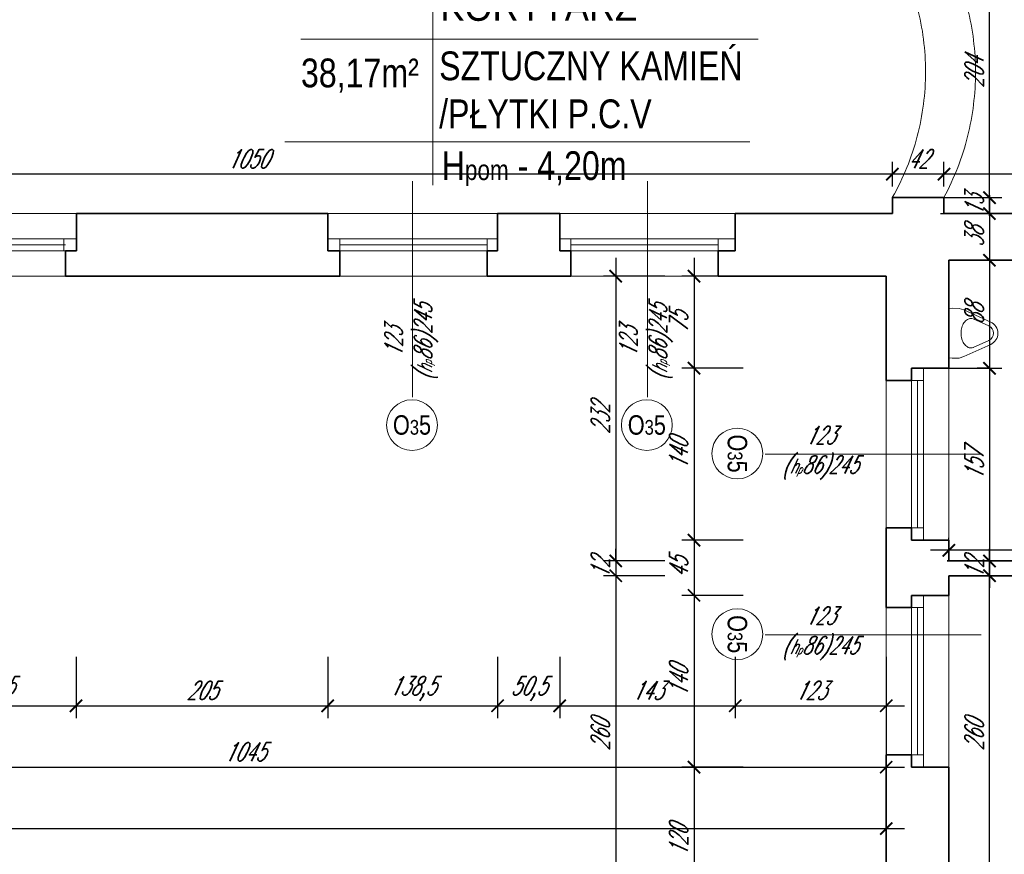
# Model space of a CAD drawing. Header units: millimetres. Extents: x 402 to 79005, y -7782 to 89952.
# Tile 131 of 256: x 26071 to 26873, y 23495 to 24175. Entities that reach past the tile are written whole.
import ezdxf

# ---------------------------------------------------------------- set-up
doc = ezdxf.new("R2010")
doc.units = ezdxf.units.MM
doc.header["$LTSCALE"] = 10
doc.linetypes.add('DASHED', pattern=[19.05, 12.7, -6.35])
doc.layers.get('0').update_dxf_attribs({"lineweight": 0})
doc.layers.get('Defpoints').update_dxf_attribs({"color": 253})
for name, color, linetype, lineweight in [('01 parter - ściany', 253, 'Continuous', 35), ('03-01_okna', 253, 'Continuous', 15), ('04-1_widok', 253, 'Continuous', 5), ('04-2_nad', 253, 'DASHED', 5), ('05-01_wymiary', 253, 'Continuous', 5), ('05-03_opis', 253, 'Continuous', 5), ('07_wyposażenie', 253, 'Continuous', 5)]:
    doc.layers.add(name, color=color, linetype=linetype, lineweight=lineweight)
doc.styles.add('ariel', font='ARIAL.TTF', dxfattribs={"width": 0.8})
doc.styles.add('ariel_wym', font='simplex.shx', dxfattribs={"width": 0.65, "oblique": 25})
doc.dimstyles.new('ariel 50', dxfattribs={"dimtxt": 15, "dimasz": 10, "dimexe": 10, "dimexo": 0, "dimgap": 5, "dimtad": 1, "dimdec": 1, "dimrnd": 0.5, "dimtxsty": 'ariel_wym', "dimblk": 'ARCHTICK', "dimcen": 2.5, "dimdle": 15, "dimazin": 0, "dimtfac": 1, "dimtdec": 1, "dimtix": 1, "dimtmove": 0, "dimatfit": 3, "dimldrblk": 'DOT', "dimfxl": 0, "dimarcsym": 0})
doc.dimstyles.new('ariel 50 wnętrze', dxfattribs={"dimtxt": 15, "dimasz": 10, "dimexe": 10, "dimexo": 0, "dimgap": 5, "dimtad": 1, "dimdec": 1, "dimrnd": 0.5, "dimtxsty": 'ariel_wym', "dimblk": 'ARCHTICK', "dimcen": 2.5, "dimdle": 15, "dimazin": 0, "dimtfac": 1, "dimtdec": 1, "dimtix": 1, "dimtmove": 0, "dimatfit": 3, "dimldrblk": 'DOT', "dimfxl": 0, "dimarcsym": 0})

# ---------------------------------------------------------------- blocks, each defined once
blk = doc.blocks.new('_ArchTick')
at = {"color": 0, "linetype": 'ByBlock', "const_width": 0.15}
blk.add_lwpolyline([(-0.5, -0.5), (0.5, 0.5)], dxfattribs=at)
blk = doc.blocks.new('*D2078')
at = {"layer": '05-01_wymiary', "color": 0, "lineweight": -2}
for p, q in [((26620.43, 23980.69), (26620.43, 23875.69)), ((26660.43, 23965.69), (26610.43, 23965.69)), ((26660.43, 23890.69), (26610.43, 23890.69))]:
    blk.add_line(p, q, dxfattribs=at)
at = {"layer": 'Defpoints', "color": 0}
for p in [(26777, 23965.69), (26620.43, 23890.69), (26828, 23890.69)]:
    blk.add_point(p, dxfattribs=at)
at = {"layer": '05-01_wymiary', "color": 0, "lineweight": -2, "xscale": 10, "yscale": 10, "zscale": 10}
for p, rotation in [((26620.43, 23965.69), 90), ((26620.43, 23890.69), 270)]:
    blk.add_blockref('_ArchTick', p, dxfattribs=dict(at, rotation=rotation))
at = {"layer": '05-01_wymiary', "color": 0, "insert": (26607.93, 23928.19), "char_height": 15, "attachment_point": 5, "rotation": 90, "style": 'ariel_wym'}
blk.add_mtext('75', dxfattribs=at)
blk = doc.blocks.new('_Dot')
at = {"color": 0, "linetype": 'ByBlock', "lineweight": -2}
blk.add_line((-0.5, 0), (-1, 0), dxfattribs=at)
at = {"color": 0, "linetype": 'ByBlock', "const_width": 0.5}
blk.add_lwpolyline([(-0.25, 0, 1), (0.25, 0, 1)], format="xyb", close=True, dxfattribs=at)
blk = doc.blocks.new('*D2079')
at = {"layer": '05-01_wymiary', "color": 0, "lineweight": -2}
for p, q in [((26620.43, 23905.69), (26620.43, 23735.69)), ((26660.43, 23890.69), (26610.43, 23890.69)), ((26660.43, 23750.69), (26610.43, 23750.69))]:
    blk.add_line(p, q, dxfattribs=at)
at = {"layer": 'Defpoints', "color": 0}
for p in [(26828, 23890.69), (26620.43, 23750.69), (26828, 23750.69)]:
    blk.add_point(p, dxfattribs=at)
at = {"layer": '05-01_wymiary', "color": 0, "lineweight": -2, "xscale": 10, "yscale": 10, "zscale": 10}
for p, rotation in [((26620.43, 23890.69), 90), ((26620.43, 23750.69), 270)]:
    blk.add_blockref('_ArchTick', p, dxfattribs=dict(at, rotation=rotation))
at = {"layer": '05-01_wymiary', "color": 0, "insert": (26607.93, 23820.69), "char_height": 15, "attachment_point": 5, "rotation": 90, "style": 'ariel_wym'}
blk.add_mtext('140', dxfattribs=at)
blk = doc.blocks.new('*D2080')
at = {"layer": '05-01_wymiary', "color": 0, "lineweight": -2}
for p, q in [((26620.43, 23765.69), (26620.43, 23690.69)), ((26660.43, 23750.69), (26610.43, 23750.69)), ((26660.43, 23705.69), (26610.43, 23705.69))]:
    blk.add_line(p, q, dxfattribs=at)
at = {"layer": 'Defpoints', "color": 0}
for p in [(26828, 23750.69), (26620.43, 23705.69), (26828, 23705.69)]:
    blk.add_point(p, dxfattribs=at)
at = {"layer": '05-01_wymiary', "color": 0, "lineweight": -2, "xscale": 10, "yscale": 10, "zscale": 10}
for p, rotation in [((26620.43, 23750.69), 90), ((26620.43, 23705.69), 270)]:
    blk.add_blockref('_ArchTick', p, dxfattribs=dict(at, rotation=rotation))
at = {"layer": '05-01_wymiary', "color": 0, "insert": (26607.93, 23728.19), "char_height": 15, "attachment_point": 5, "rotation": 90, "style": 'ariel_wym'}
blk.add_mtext('45', dxfattribs=at)
blk = doc.blocks.new('*D2081')
at = {"layer": '05-01_wymiary', "color": 0, "lineweight": -2}
for p, q in [((26620.43, 23720.69), (26620.43, 23550.69)), ((26660.43, 23705.69), (26610.43, 23705.69)), ((26660.43, 23565.69), (26610.43, 23565.69))]:
    blk.add_line(p, q, dxfattribs=at)
at = {"layer": 'Defpoints', "color": 0}
for p in [(26828, 23705.69), (26620.43, 23565.69), (26828, 23565.69)]:
    blk.add_point(p, dxfattribs=at)
at = {"layer": '05-01_wymiary', "color": 0, "lineweight": -2, "xscale": 10, "yscale": 10, "zscale": 10}
for p, rotation in [((26620.43, 23705.69), 90), ((26620.43, 23565.69), 270)]:
    blk.add_blockref('_ArchTick', p, dxfattribs=dict(at, rotation=rotation))
at = {"layer": '05-01_wymiary', "color": 0, "insert": (26607.93, 23635.69), "char_height": 15, "attachment_point": 5, "rotation": 90, "style": 'ariel_wym'}
blk.add_mtext('140', dxfattribs=at)
blk = doc.blocks.new('*D2082')
at = {"layer": '05-01_wymiary', "color": 0, "lineweight": -2}
for p, q in [((26620.43, 23580.69), (26620.43, 23430.69)), ((26660.43, 23565.69), (26610.43, 23565.69)), ((26660.43, 23445.69), (26610.43, 23445.69))]:
    blk.add_line(p, q, dxfattribs=at)
at = {"layer": 'Defpoints', "color": 0}
for p in [(26828, 23565.69), (26620.43, 23445.69), (26828, 23445.69)]:
    blk.add_point(p, dxfattribs=at)
at = {"layer": '05-01_wymiary', "color": 0, "lineweight": -2, "xscale": 10, "yscale": 10, "zscale": 10}
for p, rotation in [((26620.43, 23565.69), 90), ((26620.43, 23445.69), 270)]:
    blk.add_blockref('_ArchTick', p, dxfattribs=dict(at, rotation=rotation))
at = {"layer": '05-01_wymiary', "color": 0, "insert": (26607.93, 23505.69), "char_height": 15, "attachment_point": 5, "rotation": 90, "style": 'ariel_wym'}
blk.add_mtext('120', dxfattribs=at)
blk = doc.blocks.new('*D2086')
at = {"layer": '05-01_wymiary', "color": 0, "lineweight": -2}
for p, q in [((26556.63, 23980.69), (26556.63, 23718.69)), ((26596.63, 23965.69), (26546.63, 23965.69)), ((26596.63, 23733.69), (26546.63, 23733.69))]:
    blk.add_line(p, q, dxfattribs=at)
at = {"layer": 'Defpoints', "color": 0}
for p in [(26777, 23965.69), (26556.63, 23733.69), (26828, 23733.69)]:
    blk.add_point(p, dxfattribs=at)
at = {"layer": '05-01_wymiary', "color": 0, "lineweight": -2, "xscale": 10, "yscale": 10, "zscale": 10}
for p, rotation in [((26556.63, 23965.69), 90), ((26556.63, 23733.69), 270)]:
    blk.add_blockref('_ArchTick', p, dxfattribs=dict(at, rotation=rotation))
at = {"layer": '05-01_wymiary', "color": 0, "insert": (26544.13, 23849.69), "char_height": 15, "attachment_point": 5, "rotation": 90, "style": 'ariel_wym'}
blk.add_mtext('232', dxfattribs=at)
blk = doc.blocks.new('*D2087')
at = {"layer": '05-01_wymiary', "color": 0, "lineweight": -2}
for p, q in [((26556.63, 23733.69), (26556.63, 23743.69)), ((26596.63, 23733.69), (26546.63, 23733.69)), ((26556.63, 23733.69), (26556.63, 23721.69)), ((26596.63, 23721.69), (26546.63, 23721.69)), ((26556.63, 23721.69), (26556.63, 23711.69))]:
    blk.add_line(p, q, dxfattribs=at)
at = {"layer": 'Defpoints', "color": 0}
for p in [(26828, 23733.69), (26556.63, 23721.69), (26828, 23721.69)]:
    blk.add_point(p, dxfattribs=at)
at = {"layer": '05-01_wymiary', "color": 0, "lineweight": -2, "xscale": 10, "yscale": 10, "zscale": 10}
for p, rotation in [((26556.63, 23733.69), 270), ((26556.63, 23721.69), 90)]:
    blk.add_blockref('_ArchTick', p, dxfattribs=dict(at, rotation=rotation))
at = {"layer": '05-01_wymiary', "color": 0, "insert": (26544.13, 23727.69), "char_height": 15, "attachment_point": 5, "rotation": 90, "style": 'ariel_wym'}
blk.add_mtext('12', dxfattribs=at)
blk = doc.blocks.new('*D2088')
at = {"layer": '05-01_wymiary', "color": 0, "lineweight": -2}
for p, q in [((26556.63, 23736.69), (26556.63, 23446.69)), ((26596.63, 23721.69), (26546.63, 23721.69)), ((26596.63, 23461.69), (26546.63, 23461.69))]:
    blk.add_line(p, q, dxfattribs=at)
at = {"layer": 'Defpoints', "color": 0}
for p in [(26828, 23721.69), (26556.63, 23461.69), (26828, 23461.69)]:
    blk.add_point(p, dxfattribs=at)
at = {"layer": '05-01_wymiary', "color": 0, "lineweight": -2, "xscale": 10, "yscale": 10, "zscale": 10}
for p, rotation in [((26556.63, 23721.69), 90), ((26556.63, 23461.69), 270)]:
    blk.add_blockref('_ArchTick', p, dxfattribs=dict(at, rotation=rotation))
at = {"layer": '05-01_wymiary', "color": 0, "insert": (26544.13, 23591.69), "char_height": 15, "attachment_point": 5, "rotation": 90, "style": 'ariel_wym'}
blk.add_mtext('260', dxfattribs=at)
blk = doc.blocks.new('*D2164')
at = {"layer": '05-01_wymiary', "color": 0, "lineweight": -2}
for p, q in [((25978.3, 23655.74), (25978.3, 23605.74)), ((26117, 23655.74), (26117, 23605.74)), ((25963.3, 23615.74), (26132, 23615.74))]:
    blk.add_line(p, q, dxfattribs=at)
at = {"layer": 'Defpoints', "color": 0}
for p in [(25978.3, 24016.69), (26117, 24016.69), (26117, 23615.74)]:
    blk.add_point(p, dxfattribs=at)
at = {"layer": '05-01_wymiary', "color": 0, "lineweight": -2, "xscale": 10, "yscale": 10, "zscale": 10, "rotation": 180}
blk.add_blockref('_ArchTick', (25978.3, 23615.74), dxfattribs=at)
at = {"layer": '05-01_wymiary', "color": 0, "lineweight": -2, "xscale": 10, "yscale": 10, "zscale": 10}
blk.add_blockref('_ArchTick', (26117, 23615.74), dxfattribs=at)
at = {"layer": '05-01_wymiary', "color": 0, "insert": (26047.65, 23629.67), "char_height": 15, "attachment_point": 5, "style": 'ariel_wym'}
blk.add_mtext('138,5', dxfattribs=at)
blk = doc.blocks.new('*D2165')
at = {"layer": '05-01_wymiary', "color": 0, "lineweight": -2}
for p, q in [((26117, 23655.74), (26117, 23605.74)), ((26322, 23655.74), (26322, 23605.74)), ((26102, 23615.74), (26337, 23615.74))]:
    blk.add_line(p, q, dxfattribs=at)
at = {"layer": 'Defpoints', "color": 0}
for p in [(26117, 24016.69), (26322, 24016.69), (26322, 23615.74)]:
    blk.add_point(p, dxfattribs=at)
at = {"layer": '05-01_wymiary', "color": 0, "lineweight": -2, "xscale": 10, "yscale": 10, "zscale": 10, "rotation": 180}
blk.add_blockref('_ArchTick', (26117, 23615.74), dxfattribs=at)
at = {"layer": '05-01_wymiary', "color": 0, "lineweight": -2, "xscale": 10, "yscale": 10, "zscale": 10}
blk.add_blockref('_ArchTick', (26322, 23615.74), dxfattribs=at)
at = {"layer": '05-01_wymiary', "color": 0, "insert": (26219.5, 23628.24), "char_height": 15, "attachment_point": 5, "style": 'ariel_wym'}
blk.add_mtext('205', dxfattribs=at)
blk = doc.blocks.new('*D2166')
at = {"layer": '05-01_wymiary', "color": 0, "lineweight": -2}
for p, q in [((26322, 23655.74), (26322, 23605.74)), ((26460.4, 23655.74), (26460.4, 23605.74)), ((26307, 23615.74), (26475.4, 23615.74))]:
    blk.add_line(p, q, dxfattribs=at)
at = {"layer": 'Defpoints', "color": 0}
for p in [(26322, 24016.69), (26460.4, 24016.69), (26460.4, 23615.74)]:
    blk.add_point(p, dxfattribs=at)
at = {"layer": '05-01_wymiary', "color": 0, "lineweight": -2, "xscale": 10, "yscale": 10, "zscale": 10, "rotation": 180}
blk.add_blockref('_ArchTick', (26322, 23615.74), dxfattribs=at)
at = {"layer": '05-01_wymiary', "color": 0, "lineweight": -2, "xscale": 10, "yscale": 10, "zscale": 10}
blk.add_blockref('_ArchTick', (26460.4, 23615.74), dxfattribs=at)
at = {"layer": '05-01_wymiary', "color": 0, "insert": (26391.2, 23629.67), "char_height": 15, "attachment_point": 5, "style": 'ariel_wym'}
blk.add_mtext('138,5', dxfattribs=at)
blk = doc.blocks.new('*D2167')
at = {"layer": '05-01_wymiary', "color": 0, "lineweight": -2}
for p, q in [((26460.4, 23655.74), (26460.4, 23605.74)), ((26511, 23655.74), (26511, 23605.74)), ((26445.4, 23615.74), (26526, 23615.74))]:
    blk.add_line(p, q, dxfattribs=at)
at = {"layer": 'Defpoints', "color": 0}
for p in [(26460.4, 24016.69), (26511, 24016.69), (26511, 23615.74)]:
    blk.add_point(p, dxfattribs=at)
at = {"layer": '05-01_wymiary', "color": 0, "lineweight": -2, "xscale": 10, "yscale": 10, "zscale": 10, "rotation": 180}
blk.add_blockref('_ArchTick', (26460.4, 23615.74), dxfattribs=at)
at = {"layer": '05-01_wymiary', "color": 0, "lineweight": -2, "xscale": 10, "yscale": 10, "zscale": 10}
blk.add_blockref('_ArchTick', (26511, 23615.74), dxfattribs=at)
at = {"layer": '05-01_wymiary', "color": 0, "insert": (26485.7, 23629.67), "char_height": 15, "attachment_point": 5, "style": 'ariel_wym'}
blk.add_mtext('50,5', dxfattribs=at)
blk = doc.blocks.new('*D2168')
at = {"layer": '05-01_wymiary', "color": 0, "lineweight": -2}
for p, q in [((26511, 23655.74), (26511, 23605.74)), ((26654, 23655.74), (26654, 23605.74)), ((26496, 23615.74), (26669, 23615.74))]:
    blk.add_line(p, q, dxfattribs=at)
at = {"layer": 'Defpoints', "color": 0}
for p in [(26511, 24016.69), (26654, 24016.69), (26654, 23615.74)]:
    blk.add_point(p, dxfattribs=at)
at = {"layer": '05-01_wymiary', "color": 0, "lineweight": -2, "xscale": 10, "yscale": 10, "zscale": 10, "rotation": 180}
blk.add_blockref('_ArchTick', (26511, 23615.74), dxfattribs=at)
at = {"layer": '05-01_wymiary', "color": 0, "lineweight": -2, "xscale": 10, "yscale": 10, "zscale": 10}
blk.add_blockref('_ArchTick', (26654, 23615.74), dxfattribs=at)
at = {"layer": '05-01_wymiary', "color": 0, "insert": (26582.5, 23628.24), "char_height": 15, "attachment_point": 5, "style": 'ariel_wym'}
blk.add_mtext('143', dxfattribs=at)
blk = doc.blocks.new('*D2169')
at = {"layer": '05-01_wymiary', "color": 0, "lineweight": -2}
for p, q in [((26654, 23655.74), (26654, 23605.74)), ((26777, 23655.74), (26777, 23605.74)), ((26639, 23615.74), (26792, 23615.74))]:
    blk.add_line(p, q, dxfattribs=at)
at = {"layer": 'Defpoints', "color": 0}
for p in [(26654, 24016.69), (26777, 23965.69), (26777, 23615.74)]:
    blk.add_point(p, dxfattribs=at)
at = {"layer": '05-01_wymiary', "color": 0, "lineweight": -2, "xscale": 10, "yscale": 10, "zscale": 10, "rotation": 180}
blk.add_blockref('_ArchTick', (26654, 23615.74), dxfattribs=at)
at = {"layer": '05-01_wymiary', "color": 0, "lineweight": -2, "xscale": 10, "yscale": 10, "zscale": 10}
blk.add_blockref('_ArchTick', (26777, 23615.74), dxfattribs=at)
at = {"layer": '05-01_wymiary', "color": 0, "insert": (26715.5, 23628.24), "char_height": 15, "attachment_point": 5, "style": 'ariel_wym'}
blk.add_mtext('123', dxfattribs=at)
blk = doc.blocks.new('*D2197')
at = {"layer": '05-01_wymiary', "color": 0, "lineweight": -2}
for p, q in [((25732, 23605.74), (25732, 23555.74)), ((26777, 23605.74), (26777, 23555.74)), ((25717, 23565.74), (26792, 23565.74))]:
    blk.add_line(p, q, dxfattribs=at)
at = {"layer": 'Defpoints', "color": 0}
for p in [(25732, 24016.69), (26777, 23965.69), (26777, 23565.74)]:
    blk.add_point(p, dxfattribs=at)
at = {"layer": '05-01_wymiary', "color": 0, "lineweight": -2, "xscale": 10, "yscale": 10, "zscale": 10, "rotation": 180}
blk.add_blockref('_ArchTick', (25732, 23565.74), dxfattribs=at)
at = {"layer": '05-01_wymiary', "color": 0, "lineweight": -2, "xscale": 10, "yscale": 10, "zscale": 10}
blk.add_blockref('_ArchTick', (26777, 23565.74), dxfattribs=at)
at = {"layer": '05-01_wymiary', "color": 0, "insert": (26254.5, 23578.24), "char_height": 15, "attachment_point": 5, "style": 'ariel_wym'}
blk.add_mtext('1045', dxfattribs=at)
blk = doc.blocks.new('*D2198')
at = {"layer": '05-01_wymiary', "color": 0, "lineweight": -2}
for p, q in [((22962.45, 23555.74), (22962.45, 23505.74)), ((26777, 23555.74), (26777, 23505.74)), ((22947.45, 23515.74), (26792, 23515.74))]:
    blk.add_line(p, q, dxfattribs=at)
at = {"layer": 'Defpoints', "color": 0}
for p in [(22962.45, 23965.69), (26777, 23965.69), (26777, 23515.74)]:
    blk.add_point(p, dxfattribs=at)
at = {"layer": '05-01_wymiary', "color": 0, "lineweight": -2, "xscale": 10, "yscale": 10, "zscale": 10, "rotation": 180}
blk.add_blockref('_ArchTick', (22962.45, 23515.74), dxfattribs=at)
at = {"layer": '05-01_wymiary', "color": 0, "lineweight": -2, "xscale": 10, "yscale": 10, "zscale": 10}
blk.add_blockref('_ArchTick', (26777, 23515.74), dxfattribs=at)
at = {"layer": '05-01_wymiary', "color": 0, "insert": (24869.72, 23529.67), "char_height": 15, "attachment_point": 5, "style": 'ariel_wym'}
blk.add_mtext('3814,5', dxfattribs=at)
blk = doc.blocks.new('*D2263')
at = {"layer": '05-01_wymiary', "color": 0, "lineweight": -2}
for p, q in [((26861.15, 24029.69), (26861.15, 24039.69)), ((26821.15, 24029.69), (26871.15, 24029.69)), ((26861.15, 24016.69), (26861.15, 24029.69)), ((26821.15, 24016.69), (26871.15, 24016.69)), ((26861.15, 24016.69), (26861.15, 24006.69))]:
    blk.add_line(p, q, dxfattribs=at)
at = {"layer": 'Defpoints', "color": 0}
for p in [(26771.15, 24029.69), (26861.15, 24029.69), (26771.15, 24016.69)]:
    blk.add_point(p, dxfattribs=at)
at = {"layer": '05-01_wymiary', "color": 0, "lineweight": -2, "xscale": 10, "yscale": 10, "zscale": 10}
for p, rotation in [((26861.15, 24029.69), 270), ((26861.15, 24016.69), 90)]:
    blk.add_blockref('_ArchTick', p, dxfattribs=dict(at, rotation=rotation))
at = {"layer": '05-01_wymiary', "color": 0, "insert": (26848.65, 24023.19), "char_height": 15, "attachment_point": 5, "rotation": 90, "style": 'ariel_wym'}
blk.add_mtext('13', dxfattribs=at)
blk = doc.blocks.new('*D2264')
at = {"layer": '05-01_wymiary', "color": 0, "lineweight": -2}
for p, q in [((26861.15, 24014.69), (26861.15, 24248.69)), ((26821.15, 24233.69), (26871.15, 24233.69)), ((26821.15, 24029.69), (26871.15, 24029.69))]:
    blk.add_line(p, q, dxfattribs=at)
at = {"layer": 'Defpoints', "color": 0}
for p in [(26813.15, 24233.69), (26861.15, 24233.69), (26771.15, 24029.69)]:
    blk.add_point(p, dxfattribs=at)
at = {"layer": '05-01_wymiary', "color": 0, "lineweight": -2, "xscale": 10, "yscale": 10, "zscale": 10}
for p, rotation in [((26861.15, 24233.69), 90), ((26861.15, 24029.69), 270)]:
    blk.add_blockref('_ArchTick', p, dxfattribs=dict(at, rotation=rotation))
at = {"layer": '05-01_wymiary', "color": 0, "insert": (26848.65, 24131.69), "char_height": 15, "attachment_point": 5, "rotation": 90, "style": 'ariel_wym'}
blk.add_mtext('204', dxfattribs=at)
blk = doc.blocks.new('*D2268')
at = {"layer": '05-01_wymiary', "color": 0, "lineweight": -2}
for p, q in [((26861.15, 24031.69), (26861.15, 23963.69)), ((26821.15, 24016.69), (26871.15, 24016.69)), ((26828, 23978.69), (26871.15, 23978.69))]:
    blk.add_line(p, q, dxfattribs=at)
at = {"layer": 'Defpoints', "color": 0}
for p in [(26771.15, 24016.69), (26828, 23978.69), (26861.15, 23978.69)]:
    blk.add_point(p, dxfattribs=at)
at = {"layer": '05-01_wymiary', "color": 0, "lineweight": -2, "xscale": 10, "yscale": 10, "zscale": 10}
for p, rotation in [((26861.15, 24016.69), 90), ((26861.15, 23978.69), 270)]:
    blk.add_blockref('_ArchTick', p, dxfattribs=dict(at, rotation=rotation))
at = {"layer": '05-01_wymiary', "color": 0, "insert": (26848.65, 23997.69), "char_height": 15, "attachment_point": 5, "rotation": 90, "style": 'ariel_wym'}
blk.add_mtext('38', dxfattribs=at)
blk = doc.blocks.new('*D2269')
at = {"layer": '05-01_wymiary', "color": 0, "lineweight": -2}
for p, q in [((26861.15, 23993.69), (26861.15, 23875.69)), ((26828, 23978.69), (26871.15, 23978.69)), ((26821.15, 23890.69), (26871.15, 23890.69))]:
    blk.add_line(p, q, dxfattribs=at)
at = {"layer": 'Defpoints', "color": 0}
for p in [(26828, 23978.69), (26817.15, 23890.69), (26861.15, 23890.69)]:
    blk.add_point(p, dxfattribs=at)
at = {"layer": '05-01_wymiary', "color": 0, "lineweight": -2, "xscale": 10, "yscale": 10, "zscale": 10}
for p, rotation in [((26861.15, 23978.69), 90), ((26861.15, 23890.69), 270)]:
    blk.add_blockref('_ArchTick', p, dxfattribs=dict(at, rotation=rotation))
at = {"layer": '05-01_wymiary', "color": 0, "insert": (26848.65, 23934.69), "char_height": 15, "attachment_point": 5, "rotation": 90, "style": 'ariel_wym'}
blk.add_mtext('88', dxfattribs=at)
blk = doc.blocks.new('*D2299')
at = {"layer": '05-01_wymiary', "color": 0, "lineweight": -2}
for p, q in [((26824, 24038.78), (26824, 24058.78)), ((27428, 24038.78), (27428, 24058.78)), ((27443, 24048.78), (26809, 24048.78))]:
    blk.add_line(p, q, dxfattribs=at)
at = {"layer": 'Defpoints', "color": 0}
for p in [(26824, 24048.78), (26824, 24029.69), (27428, 24029.69)]:
    blk.add_point(p, dxfattribs=at)
at = {"layer": '05-01_wymiary', "color": 0, "lineweight": -2, "xscale": 10, "yscale": 10, "zscale": 10, "rotation": 180}
blk.add_blockref('_ArchTick', (26824, 24048.78), dxfattribs=at)
at = {"layer": '05-01_wymiary', "color": 0, "lineweight": -2, "xscale": 10, "yscale": 10, "zscale": 10}
blk.add_blockref('_ArchTick', (27428, 24048.78), dxfattribs=at)
at = {"layer": '05-01_wymiary', "color": 0, "insert": (27126, 24061.28), "char_height": 15, "attachment_point": 5, "style": 'ariel_wym'}
blk.add_mtext('604', dxfattribs=at)
blk = doc.blocks.new('*D2300')
at = {"layer": '05-01_wymiary', "color": 0, "lineweight": -2}
for p, q in [((26782, 24038.78), (26782, 24058.78)), ((26824, 24038.78), (26824, 24058.78)), ((26839, 24048.78), (26767, 24048.78))]:
    blk.add_line(p, q, dxfattribs=at)
at = {"layer": 'Defpoints', "color": 0}
for p in [(26782, 24048.78), (26782, 24029.69), (26824, 24029.69)]:
    blk.add_point(p, dxfattribs=at)
at = {"layer": '05-01_wymiary', "color": 0, "lineweight": -2, "xscale": 10, "yscale": 10, "zscale": 10, "rotation": 180}
blk.add_blockref('_ArchTick', (26782, 24048.78), dxfattribs=at)
at = {"layer": '05-01_wymiary', "color": 0, "lineweight": -2, "xscale": 10, "yscale": 10, "zscale": 10}
blk.add_blockref('_ArchTick', (26824, 24048.78), dxfattribs=at)
at = {"layer": '05-01_wymiary', "color": 0, "insert": (26803, 24061.28), "char_height": 15, "attachment_point": 5, "style": 'ariel_wym'}
blk.add_mtext('42', dxfattribs=at)
blk = doc.blocks.new('*D2301')
at = {"layer": '05-01_wymiary', "color": 0, "lineweight": -2}
for p, q in [((25732, 24038.78), (25732, 24058.78)), ((26782, 24038.78), (26782, 24058.78)), ((26797, 24048.78), (25717, 24048.78))]:
    blk.add_line(p, q, dxfattribs=at)
at = {"layer": 'Defpoints', "color": 0}
for p in [(25732, 24048.78), (26782, 24029.69), (25732, 24016.69)]:
    blk.add_point(p, dxfattribs=at)
at = {"layer": '05-01_wymiary', "color": 0, "lineweight": -2, "xscale": 10, "yscale": 10, "zscale": 10, "rotation": 180}
blk.add_blockref('_ArchTick', (25732, 24048.78), dxfattribs=at)
at = {"layer": '05-01_wymiary', "color": 0, "lineweight": -2, "xscale": 10, "yscale": 10, "zscale": 10}
blk.add_blockref('_ArchTick', (26782, 24048.78), dxfattribs=at)
at = {"layer": '05-01_wymiary', "color": 0, "insert": (26257, 24061.28), "char_height": 15, "attachment_point": 5, "style": 'ariel_wym'}
blk.add_mtext('1050', dxfattribs=at)
blk = doc.blocks.new('*D1848')
at = {"layer": '05-01_wymiary', "color": 0, "lineweight": -2}
for p, q in [((26828, 23733.69), (26828, 23752.44)), ((27428, 23733.69), (27428, 23752.44)), ((27443, 23742.44), (26813, 23742.44))]:
    blk.add_line(p, q, dxfattribs=at)
at = {"layer": 'Defpoints', "color": 0}
for p in [(26828, 23742.44), (26828, 23733.69), (27428, 23733.69)]:
    blk.add_point(p, dxfattribs=at)
at = {"layer": '05-01_wymiary', "color": 0, "lineweight": -2, "xscale": 10, "yscale": 10, "zscale": 10, "rotation": 180}
blk.add_blockref('_ArchTick', (26828, 23742.44), dxfattribs=at)
at = {"layer": '05-01_wymiary', "color": 0, "lineweight": -2, "xscale": 10, "yscale": 10, "zscale": 10}
blk.add_blockref('_ArchTick', (27428, 23742.44), dxfattribs=at)
at = {"layer": '05-01_wymiary', "color": 0, "insert": (27128, 23754.94), "char_height": 15, "attachment_point": 5, "style": 'ariel_wym'}
blk.add_mtext('600', dxfattribs=at)
blk = doc.blocks.new('*D2047')
at = {"layer": '05-01_wymiary', "color": 0, "lineweight": -2}
for p, q in [((26861.15, 23905.69), (26861.15, 23718.69)), ((26861.15, 23890.69), (26851.15, 23890.69)), ((26861.15, 23733.69), (26851.15, 23733.69))]:
    blk.add_line(p, q, dxfattribs=at)
at = {"layer": 'Defpoints', "color": 0}
for p in [(26861.15, 23890.69), (26861.15, 23733.69), (26861.15, 23733.69)]:
    blk.add_point(p, dxfattribs=at)
at = {"layer": '05-01_wymiary', "color": 0, "lineweight": -2, "xscale": 10, "yscale": 10, "zscale": 10}
for p, rotation in [((26861.15, 23890.69), 90), ((26861.15, 23733.69), 270)]:
    blk.add_blockref('_ArchTick', p, dxfattribs=dict(at, rotation=rotation))
at = {"layer": '05-01_wymiary', "color": 0, "insert": (26848.65, 23812.19), "char_height": 15, "attachment_point": 5, "rotation": 90, "style": 'ariel_wym'}
blk.add_mtext('157', dxfattribs=at)
blk = doc.blocks.new('*D2051')
at = {"layer": '05-01_wymiary', "color": 0, "lineweight": -2}
for p, q in [((26861.15, 23446.69), (26861.15, 23736.69)), ((26861.15, 23721.69), (26851.15, 23721.69)), ((26861.15, 23461.69), (26851.15, 23461.69))]:
    blk.add_line(p, q, dxfattribs=at)
at = {"layer": 'Defpoints', "color": 0}
for p in [(26861.15, 23721.69), (26861.15, 23721.69), (26861.15, 23461.69)]:
    blk.add_point(p, dxfattribs=at)
at = {"layer": '05-01_wymiary', "color": 0, "lineweight": -2, "xscale": 10, "yscale": 10, "zscale": 10}
for p, rotation in [((26861.15, 23721.69), 90), ((26861.15, 23461.69), 270)]:
    blk.add_blockref('_ArchTick', p, dxfattribs=dict(at, rotation=rotation))
at = {"layer": '05-01_wymiary', "color": 0, "insert": (26848.65, 23591.69), "char_height": 15, "attachment_point": 5, "rotation": 90, "style": 'ariel_wym'}
blk.add_mtext('260', dxfattribs=at)
blk = doc.blocks.new('*D2052')
at = {"layer": '05-01_wymiary', "color": 0, "lineweight": -2}
for p, q in [((26861.15, 23733.69), (26861.15, 23743.69)), ((26862, 23733.69), (26851.15, 23733.69)), ((26861.15, 23721.69), (26861.15, 23733.69)), ((26861.15, 23721.69), (26851.15, 23721.69)), ((26861.15, 23721.69), (26861.15, 23711.69))]:
    blk.add_line(p, q, dxfattribs=at)
at = {"layer": 'Defpoints', "color": 0}
for p in [(26861.15, 23733.69), (26862, 23733.69), (26861.15, 23721.69)]:
    blk.add_point(p, dxfattribs=at)
at = {"layer": '05-01_wymiary', "color": 0, "lineweight": -2, "xscale": 10, "yscale": 10, "zscale": 10}
for p, rotation in [((26861.15, 23733.69), 270), ((26861.15, 23721.69), 90)]:
    blk.add_blockref('_ArchTick', p, dxfattribs=dict(at, rotation=rotation))
at = {"layer": '05-01_wymiary', "color": 0, "insert": (26848.65, 23727.69), "char_height": 15, "attachment_point": 5, "rotation": 90, "style": 'ariel_wym'}
blk.add_mtext('12', dxfattribs=at)

msp = doc.modelspace()

# ---------------------------------------------------------------- linework, layer by layer
at = {"layer": '01 parter - ściany'}
for p, q in [((26782, 24029.69), (26782, 24016.69)), ((26782, 24029.69), (26824, 24029.69)), ((26824, 24016.69), (26824, 24029.69)), ((26194, 24016.69), (26117.5, 24016.69)), ((26117.5, 24016.69), (26117.5, 23986.19)), ((26322, 24016.69), (26194, 24016.69)), ((26322, 24016.69), (26322, 23986.19)), ((26511, 24016.69), (26460.4, 24016.69)), ((26460.4, 24016.69), (26460.4, 23986.19)), ((26511, 24016.69), (26511, 23986.19)), ((26782, 24016.69), (26654, 24016.69)), ((26654, 24016.69), (26654, 23986.19)), ((26828, 24016.69), (26824, 24016.69)), ((27428, 24016.69), (26828, 24016.69)), ((26828, 23978.69), (26828, 23890.69)), ((26934.87, 23978.69), (26828, 23978.69)), ((26117, 23965.69), (26194, 23965.69)), ((26194, 23965.69), (26322, 23965.69)), ((26460.4, 23965.69), (26511, 23965.69)), ((26654, 23965.69), (26777, 23965.69)), ((26777, 23965.69), (26777, 23890.69)), ((26797.5, 23890.69), (26828, 23890.69)), ((26777, 23750.69), (26777, 23705.69)), ((26797.5, 23750.69), (26828, 23750.69)), ((26828, 23750.69), (26828, 23733.69)), ((27301.73, 23733.69), (26826.75, 23733.69)), ((27428, 23721.69), (26828, 23721.69)), ((26828, 23721.69), (26828, 23705.69)), ((26797.5, 23705.69), (26828, 23705.69)), ((26777, 23565.69), (26777, 23445.69)), ((26797.5, 23565.69), (26828, 23565.69)), ((26828, 23565.69), (26828, 23461.69)), ((26828, 23565.69), (26828, 23461.69))]:
    msp.add_line(p, q, dxfattribs=at)
for points in [[(26117.5, 23986.19), (26108.3, 23986.19), (26108.3, 23965.69), (26119.6, 23965.69)], [(26322, 23986.19), (26332, 23986.19), (26332, 23965.69), (26322, 23965.69)], [(26460.4, 23986.19), (26452, 23986.19), (26452, 23965.69), (26463.3, 23965.69)], [(26511, 23986.19), (26520, 23986.19), (26520, 23965.69), (26510, 23965.69)], [(26654, 23986.19), (26640, 23986.19), (26640, 23965.69), (26654, 23965.69)], [(26797.5, 23890.69), (26797.5, 23880.69), (26777, 23880.69), (26777, 23890.69)], [(26797.5, 23750.69), (26797.5, 23760.69), (26777, 23760.69), (26777, 23750.69)], [(26797.5, 23705.69), (26797.5, 23695.69), (26777, 23695.69), (26777, 23705.69)], [(26797.5, 23565.69), (26797.5, 23575.69), (26777, 23575.69), (26777, 23565.69)]]:
    msp.add_lwpolyline(points, dxfattribs=at)
at = {"layer": '03-01_okna', "linetype": 'Continuous', "lineweight": 0}
for p, q in [((25978.3, 23996.19), (26117.5, 23996.19)), ((26107, 23986.19), (26107, 23996.19)), ((26322, 23996.19), (26460.4, 23996.19)), ((26332, 23986.19), (26332, 23996.19)), ((26452, 23986.19), (26452, 23996.19)), ((26511, 23996.19), (26654, 23996.19)), ((26520, 23986.19), (26520, 23996.19)), ((26640, 23986.19), (26640, 23996.19)), ((25978.3, 23986.19), (26117.5, 23986.19)), ((25988.3, 23991.19), (26108.3, 23991.19)), ((26117, 23986.19), (26107, 23986.19)), ((26322, 23986.19), (26460.4, 23986.19)), ((26322, 23986.19), (26332, 23986.19)), ((26332, 23991.19), (26452, 23991.19)), ((26460.4, 23986.19), (26452, 23986.19)), ((26511, 23986.19), (26654, 23986.19)), ((26511, 23986.19), (26520, 23986.19)), ((26520, 23991.19), (26640, 23991.19)), ((26654, 23986.19), (26640, 23986.19)), ((25977, 23965.69), (26117, 23965.69)), ((26322, 23965.69), (26460.4, 23965.69)), ((26511, 23965.69), (26654, 23965.69)), ((26777, 23750.69), (26777, 23890.69)), ((26797.5, 23750.69), (26797.5, 23890.69)), ((26807.5, 23750.69), (26807.5, 23890.69)), ((26807.5, 23890.69), (26807.5, 23880.69)), ((26807.5, 23880.69), (26797.5, 23880.69)), ((26802.5, 23760.69), (26802.5, 23880.69)), ((26807.5, 23760.69), (26797.5, 23760.69)), ((26807.5, 23750.69), (26807.5, 23760.69)), ((26777, 23565.69), (26777, 23705.69)), ((26797.5, 23565.69), (26797.5, 23705.69)), ((26807.5, 23565.69), (26807.5, 23705.69)), ((26807.5, 23705.69), (26807.5, 23695.69)), ((26807.5, 23695.69), (26797.5, 23695.69)), ((26802.5, 23575.69), (26802.5, 23695.69)), ((26807.5, 23575.69), (26797.5, 23575.69)), ((26807.5, 23565.69), (26807.5, 23575.69))]:
    msp.add_line(p, q, dxfattribs=at)
at = {"layer": '04-1_widok'}
for p, q in [((25977, 24016.69), (26117, 24016.69)), ((26322, 24016.69), (26460.4, 24016.69)), ((26511, 24016.69), (26654, 24016.69)), ((26828, 23890.69), (26828, 23750.69)), ((26828, 23565.69), (26828, 23705.69))]:
    msp.add_line(p, q, dxfattribs=at)
at = {"layer": '04-2_nad', "ltscale": 2}
for centre, radius, start, end in [((26601.6, 24132.18), 207.48, 330.39677, 29.59641), ((26635.03, 24131.69), 214.73, 331.64028, 28.35972)]:
    msp.add_arc(centre, radius, start, end, dxfattribs=at)
at = {"layer": '05-03_opis'}
for p, q in [((26407.64, 24218.63), (26407.64, 24039.81)), ((26300.21, 24158.63), (26672.73, 24158.63)), ((26286.99, 24075.17), (26665.91, 24075.17))]:
    msp.add_line(p, q, dxfattribs=at)
at = {"layer": '05-03_opis', "lineweight": 0}
for p, q in [((26391.2, 24043.07), (26391.2, 23867.06)), ((26582.5, 24043.07), (26582.5, 23867.06)), ((26854.38, 23820.69), (26678.36, 23820.69)), ((26854.38, 23673.55), (26678.36, 23673.55))]:
    msp.add_line(p, q, dxfattribs=at)
for centre in [(26390.7, 23844.37), (26582, 23844.37), (26655.68, 23821.19), (26655.68, 23674.05)]:
    msp.add_circle(centre, 20.69, dxfattribs=at)
at = {"layer": '07_wyposażenie', "ltscale": 2}
for p, q in [((26830.71, 23939.6), (26828, 23939.21)), ((26828, 23899.21), (26828, 23939.21)), ((26836.54, 23939.44), (26830.71, 23939.6)), ((26836.54, 23939.44), (26840.36, 23938.14)), ((26840.36, 23938.14), (26836.54, 23939.44)), ((26840.36, 23938.14), (26862.11, 23928.33)), ((26847.72, 23930.94), (26860.65, 23925.1)), ((26860.65, 23913.33), (26847.72, 23907.49)), ((26862.11, 23910.1), (26840.36, 23900.28)), ((26830.71, 23898.82), (26828, 23899.21)), ((26836.54, 23898.98), (26830.71, 23898.82)), ((26840.36, 23900.28), (26836.54, 23898.98))]:
    msp.add_line(p, q, dxfattribs=at)
for centre, radius, start, end in [((26851.04, 23920.56), 12.86, 146.30993, 164.56292), ((26847.95, 23922.63), 9.14, 121.85353, 146.30993), ((26846, 23925.77), 5.45, 90, 121.85353), ((26846, 23925.77), 5.45, 71.60638, 90), ((26858, 23919.21), 10, 0, 65.70481), ((26855.94, 23919.21), 17.94, 164.56292, 180), ((26855.94, 23919.21), 17.94, 180, 195.43708), ((26858, 23919.21), 6.45, 0, 65.70481), ((26858, 23919.21), 6.45, 294.29519, 0), ((26858, 23919.21), 10, 294.29519, 0), ((26851.04, 23917.86), 12.86, 195.43708, 213.69007), ((26847.95, 23915.8), 9.14, 213.69007, 238.14647), ((26846, 23912.66), 5.45, 238.14647, 270), ((26846, 23912.66), 5.45, 270, 293.60962)]:
    msp.add_arc(centre, radius, start, end, dxfattribs=at)

# ---------------------------------------------------------------- texts
at = {"layer": '05-03_opis', "char_height": 23.4234, "style": 'ariel'}
for s, insert, width, attachment_point in [('\\W0.9;{\\fArial|b0|i0|c238|p34;KORYTARZ}', (26413.74, 24185.22), 356.6375, 4), ('{\\fArial|b0|i0|c238|p34;SZTUCZNY KAMIEŃ /PŁYTKI P.C.V}', (26412.83, 24117.3), 322.789, 4), ('{\\fArial|b0|i0|c238|p34;38,17m²}', (26348.25, 24129.05), 108.9126, 5), ('{\\fArial|b0|i0|c238|p34; H\\H0.7x;pom\\H1.429x; - 4,20m}', (26407.64, 24053.23), 322.789, 4)]:
    msp.add_mtext(s, dxfattribs=dict(at, insert=insert, width=width, attachment_point=attachment_point))
at = {"layer": '05-03_opis', "lineweight": 0, "attachment_point": 5}
for s, insert, char_height, width, rotation, style in [('123\\P({\\H0.8333x;h\\H0.6x;p}86)245', (26390.13, 23911.94), 14.4, 62.6613, 90, 'ariel_wym'), ('123\\P({\\H0.8333x;h\\H0.6x;p}86)245', (26581.43, 23911.94), 14.4, 62.6613, 90, 'ariel_wym'), ('O{\\H0.7576x;3}5', (26655.68, 23821.19), 15.84, 75.1935, 270, 'ariel'), ('O{\\H0.7576x;3}5', (26655.68, 23674.05), 15.84, 75.1935, 270, 'ariel')]:
    msp.add_mtext(s, dxfattribs=dict(at, insert=insert, char_height=char_height, width=width, rotation=rotation, style=style))
for s, insert, char_height, width, style in [('O{\\H0.7576x;3}5', (26390.7, 23844.37), 15.84, 75.1935, 'ariel'), ('O{\\H0.7576x;3}5', (26582, 23844.37), 15.84, 75.1935, 'ariel'), ('123\\P({\\H0.8333x;h\\H0.6x;p}86)245', (26723.25, 23821.76), 14.4, 62.6613, 'ariel_wym'), ('123\\P({\\H0.8333x;h\\H0.6x;p}86)245', (26723.25, 23674.62), 14.4, 62.6613, 'ariel_wym')]:
    msp.add_mtext(s, dxfattribs=dict(at, insert=insert, char_height=char_height, width=width, style=style))

# ---------------------------------------------------------------- dimensions: what is measured, and where the dimension line sits
at = {"layer": '05-01_wymiary'}
for base, p1, p2, picture, middle in [((26861.15, 24233.69), (26771.15, 24029.69), (26813.15, 24233.69), '*D2264', (26848.65, 24131.69)), ((26861.15, 23978.69), (26771.15, 24016.69), (26828, 23978.69), '*D2268', (26848.65, 23997.69)), ((26861.15, 23890.69), (26828, 23978.69), (26817.15, 23890.69), '*D2269', (26848.65, 23934.69)), ((26620.43, 23750.69), (26828, 23890.69), (26828, 23750.69), '*D2079', (26607.93, 23820.69)), ((26620.43, 23705.69), (26828, 23750.69), (26828, 23705.69), '*D2080', (26607.93, 23728.19)), ((26556.63, 23721.69), (26828, 23733.69), (26828, 23721.69), '*D2087', (26544.13, 23727.69)), ((26556.63, 23461.69), (26828, 23721.69), (26828, 23461.69), '*D2088', (26544.13, 23591.69)), ((26620.43, 23565.69), (26828, 23705.69), (26828, 23565.69), '*D2081', (26607.93, 23635.69)), ((26620.43, 23445.69), (26828, 23565.69), (26828, 23445.69), '*D2082', (26607.93, 23505.69))]:
    dim = msp.add_linear_dim(base=base, p1=p1, p2=p2, angle=90, dimstyle='ariel 50', override={"dimtmove": 1}, dxfattribs=at)
    dim.commit()
    dim.dimension.update_dxf_attribs({"geometry": picture, "text_midpoint": middle})
for base, p1, p2, dimstyle, picture, middle in [((25732, 24048.78), (26782, 24029.69), (25732, 24016.69), 'ariel 50 wnętrze', '*D2301', (26257, 24061.28)), ((26782, 24048.78), (26824, 24029.69), (26782, 24029.69), 'ariel 50 wnętrze', '*D2300', (26803, 24061.28)), ((26824, 24048.78), (27428, 24029.69), (26824, 24029.69), 'ariel 50 wnętrze', '*D2299', (27126, 24061.28)), ((26777, 23565.74), (25732, 24016.69), (26777, 23965.69), 'ariel 50', '*D2197', (26254.5, 23578.24)), ((26117, 23615.74), (25978.3, 24016.69), (26117, 24016.69), 'ariel 50', '*D2164', (26047.65, 23629.67)), ((26322, 23615.74), (26117, 24016.69), (26322, 24016.69), 'ariel 50', '*D2165', (26219.5, 23628.24)), ((26460.4, 23615.74), (26322, 24016.69), (26460.4, 24016.69), 'ariel 50', '*D2166', (26391.2, 23629.67)), ((26511, 23615.74), (26460.4, 24016.69), (26511, 24016.69), 'ariel 50', '*D2167', (26485.7, 23629.67)), ((26654, 23615.74), (26511, 24016.69), (26654, 24016.69), 'ariel 50', '*D2168', (26582.5, 23628.24)), ((26777, 23615.74), (26654, 24016.69), (26777, 23965.69), 'ariel 50', '*D2169', (26715.5, 23628.24)), ((26828, 23742.44), (27428, 23733.69), (26828, 23733.69), 'ariel 50 wnętrze', '*D1848', (27128, 23754.94))]:
    dim = msp.add_linear_dim(base=base, p1=p1, p2=p2, dimstyle=dimstyle, override={"dimtmove": 1}, dxfattribs=at)
    dim.commit()
    dim.dimension.update_dxf_attribs({"geometry": picture, "text_midpoint": middle})
for base, p1, p2, dimstyle, picture, middle in [((26861.15, 24029.69), (26771.15, 24016.69), (26771.15, 24029.69), 'ariel 50', '*D2263', (26848.65, 24023.19)), ((26556.63, 23733.69), (26777, 23965.69), (26828, 23733.69), 'ariel 50', '*D2086', (26544.13, 23849.69)), ((26620.43, 23890.69), (26777, 23965.69), (26828, 23890.69), 'ariel 50', '*D2078', (26607.93, 23928.19)), ((26861.15, 23733.69), (26861.15, 23890.69), (26861.15, 23733.69), 'ariel 50 wnętrze', '*D2047', (26848.65, 23812.19)), ((26861.15, 23733.69), (26861.15, 23721.69), (26862, 23733.69), 'ariel 50 wnętrze', '*D2052', (26848.65, 23727.69)), ((26861.15, 23721.69), (26861.15, 23461.69), (26861.15, 23721.69), 'ariel 50 wnętrze', '*D2051', (26848.65, 23591.69))]:
    dim = msp.add_linear_dim(base=base, p1=p1, p2=p2, angle=90, dimstyle=dimstyle, dxfattribs=at)
    dim.commit()
    dim.dimension.update_dxf_attribs({"geometry": picture, "text_midpoint": middle})
dim = msp.add_linear_dim(base=(26776.9974, 23515.7409), p1=(22962.4462, 23965.6887), p2=(26776.9974, 23965.6887), dimstyle='ariel 50', dxfattribs=at)
dim.commit()
dim.dimension.update_dxf_attribs({"geometry": '*D2198', "text_midpoint": (24869.7218, 23529.6695)})

doc.saveas('drawing.dxf')
